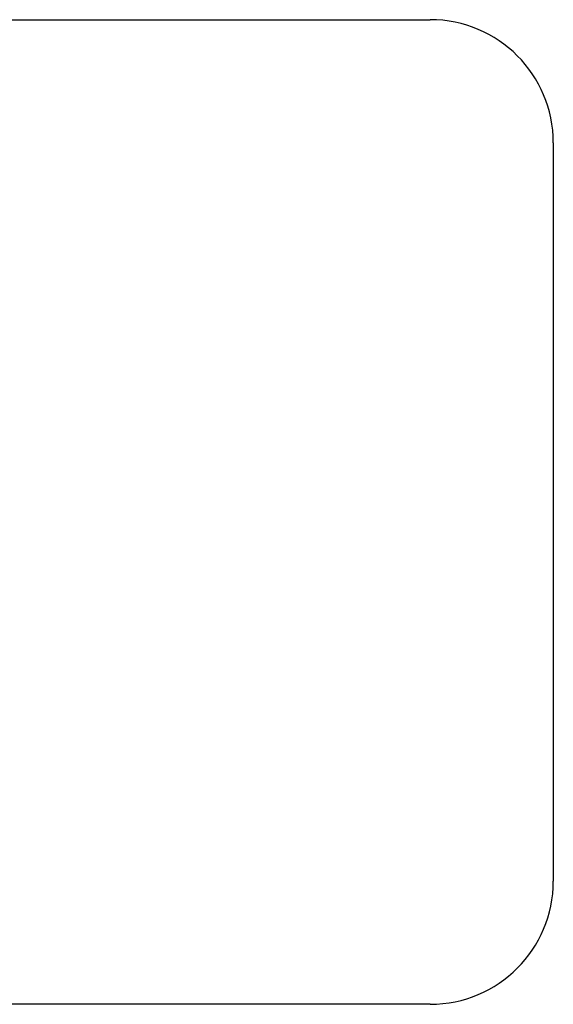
# Model space of a CAD drawing. Header units: inches. Extents: x 17 to 386, y 34 to 183.
# Tile 44 of 95: x 165.94 to 167.03, y 118.71 to 120.71. Entities that reach past the tile are written whole.
import ezdxf

# ---------------------------------------------------------------- set-up
doc = ezdxf.new("R2010")
doc.units = ezdxf.units.IN
doc.header["$MEASUREMENT"] = 0
doc.layers.add('Visible Edges(ANSI)', color=7, linetype='Continuous', lineweight=25)

msp = doc.modelspace()

# ---------------------------------------------------------------- linework, layer by layer
at = {"layer": 'Visible Edges(ANSI)'}
for p, q in [((163.7779, 120.7104), (166.7779, 120.7104)), ((167.0279, 120.4604), (167.0279, 118.9604)), ((166.7779, 118.7104), (163.7779, 118.7104))]:
    msp.add_line(p, q, dxfattribs=at)
for centre, start, end in [((166.7779, 120.4604), 0, 90), ((166.7779, 118.9604), 270, 0)]:
    msp.add_arc(centre, 0.25, start, end, dxfattribs=at)

doc.saveas('drawing.dxf')
